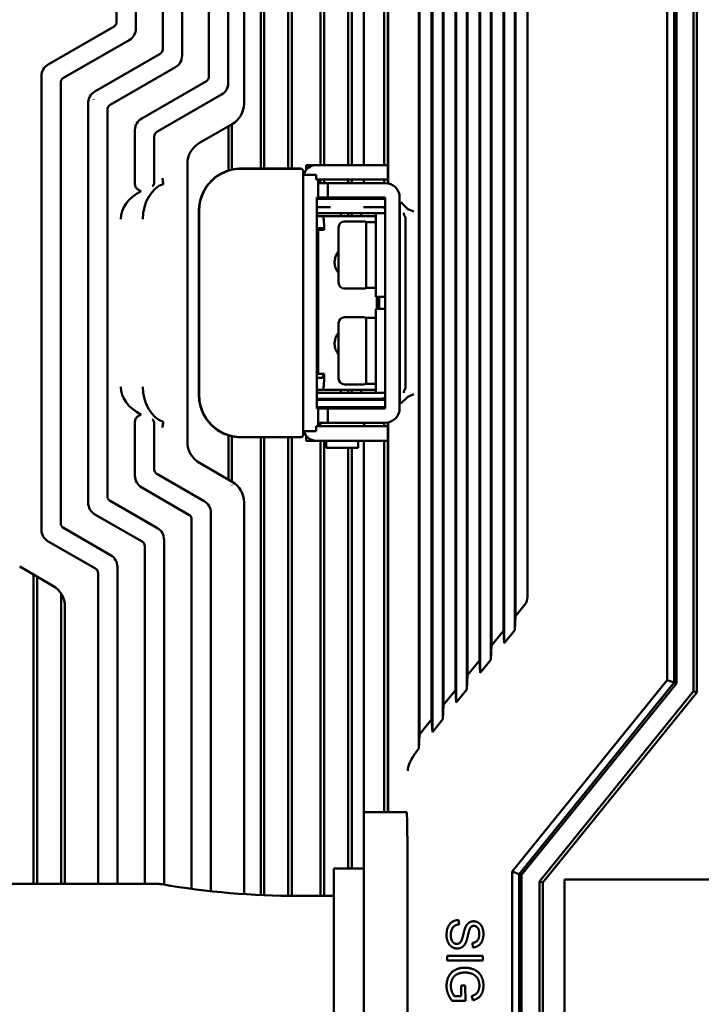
# Model space of a CAD drawing. Header units: millimetres. Extents: x 0 to 5104, y -184 to 1188.
# Tile 43 of 221: x 356 to 413, y 701 to 783. Entities that reach past the tile are written whole.
import ezdxf

# ---------------------------------------------------------------- set-up
doc = ezdxf.new("R2010")
doc.units = ezdxf.units.MM
doc.header["$LTSCALE"] = 2
doc.layers.add('Sichtbar (ISO)', color=7, linetype='Continuous', lineweight=50)

msp = doc.modelspace()

# ---------------------------------------------------------------- linework, layer by layer
at = {"layer": 'Sichtbar (ISO)'}
for p, q in [((389.078, 997.273), (389.078, 722.324)), ((389.139, 996.555), (389.139, 723.512)), ((390.139, 995.32), (390.139, 724.747)), ((390.2, 995.887), (390.2, 723.71)), ((391.078, 994.803), (391.078, 724.793)), ((386.469, 949.546), (386.469, 769.513)), ((386.514, 949.555), (386.514, 769.504)), ((384.49, 771.03), (384.49, 948.03)), ((386.169, 771.03), (386.169, 948.03)), ((374.48, 776.184), (374.48, 853.613)), ((375.869, 830.119), (375.869, 770.742)), ((376.169, 830.119), (376.169, 770.742)), ((378.169, 770.742), (378.169, 830.119)), ((378.469, 770.742), (378.469, 830.119)), ((380.869, 830.119), (380.869, 771.03)), ((381.169, 830.119), (381.169, 771.03)), ((383.169, 771.03), (383.169, 830.119)), ((383.469, 771.03), (383.469, 830.119)), ((391.139, 800.217), (391.139, 725.981)), ((392.139, 799.025), (392.139, 727.216)), ((392.2, 799.581), (392.2, 726.18)), ((393.078, 798.535), (393.078, 727.263)), ((393.139, 797.833), (393.139, 728.451)), ((394.2, 797.197), (394.2, 728.649)), ((394.139, 796.641), (394.139, 729.686)), ((395.078, 796.151), (395.078, 729.733)), ((395.139, 795.45), (395.139, 730.921)), ((396.2, 794.814), (396.2, 731.119)), ((411.998, 727.11), (411.998, 795.396)), ((412.266, 795.493), (412.266, 727.016)), ((396.139, 794.258), (396.139, 732.156)), ((409.793, 728.047), (409.793, 794.244)), ((410.374, 794.455), (410.374, 727.841)), ((410.588, 727.765), (410.588, 794.533)), ((397.078, 793.768), (397.078, 732.203)), ((397.139, 793.066), (397.139, 733.391)), ((398.136, 735.005), (398.136, 791.563)), ((367.699, 785.894), (367.699, 780.698)), ((369.307, 785.899), (369.307, 780.169)), ((365.453, 784.597), (365.453, 782.448)), ((371.552, 784.603), (371.552, 778.419)), ((363.845, 783.976), (363.845, 782.977)), ((373.16, 783.973), (373.16, 777.89)), ((358.135, 779.432), (363.628, 782.602)), ((359.396, 778.303), (364.89, 781.473)), ((362.035, 777.18), (367.482, 780.323)), ((363.296, 776.051), (368.744, 779.194)), ((357.571, 740.602), (357.571, 778.457)), ((359.18, 741.131), (359.18, 777.928)), ((371.336, 778.044), (365.935, 774.927)), ((362.215, 776.898), (362.215, 776.897)), ((372.597, 776.915), (367.196, 773.799)), ((361.471, 742.855), (361.471, 776.205)), ((361.915, 776.522), (361.915, 776.52)), ((363.08, 743.383), (363.08, 775.676)), ((373.479, 774.452), (370.753, 772.879)), ((373.169, 774.494), (373.169, 774.494)), ((373.169, 770.578), (373.169, 774.273)), ((373.469, 774.726), (373.469, 774.728)), ((373.469, 770.659), (373.469, 774.446)), ((365.371, 773.952), (365.371, 769.452)), ((366.98, 773.424), (366.98, 769.791)), ((369.752, 747.912), (369.752, 771.147)), ((379.669, 771.03), (379.962, 771.03)), ((379.669, 770.63), (379.669, 771.03)), ((379.963, 771.03), (379.962, 771.03)), ((379.963, 771.03), (379.963, 770.892)), ((379.963, 771.03), (380.469, 771.03)), ((383.469, 771.03), (380.469, 771.03)), ((383.469, 771.03), (386.469, 771.03)), ((386.469, 771.03), (386.469, 769.83)), ((374.228, 770.742), (379.003, 770.742)), ((374.229, 770.73), (374.247, 770.73)), ((374.247, 770.73), (379.222, 770.73)), ((379.021, 770.742), (379.203, 770.742)), ((379.422, 748.53), (379.422, 770.53)), ((379.503, 770.23), (379.422, 770.23)), ((379.503, 770.23), (380.491, 770.23)), ((380.495, 770.23), (380.491, 770.23)), ((380.495, 770.23), (380.495, 769.83)), ((380.495, 769.83), (383.469, 769.83)), ((380.669, 769.83), (380.669, 768.33)), ((381.469, 769.53), (380.669, 769.53)), ((380.869, 769.83), (380.869, 769.53)), ((381.169, 769.83), (381.169, 769.53)), ((381.469, 769.53), (381.669, 769.53)), ((381.469, 768.33), (381.469, 769.53)), ((386.269, 769.53), (381.669, 769.53)), ((383.169, 769.53), (383.169, 769.83)), ((383.469, 769.53), (383.469, 769.83)), ((386.469, 769.83), (383.469, 769.83)), ((384.49, 769.53), (384.49, 769.83)), ((386.169, 769.53), (386.169, 769.83)), ((380.555, 767.87), (380.555, 751.19)), ((380.557, 768.23), (380.562, 768.23)), ((380.669, 768.33), (380.561, 768.33)), ((380.562, 768.23), (384.447, 768.23)), ((380.669, 768.33), (381.469, 768.33)), ((380.869, 768.33), (380.869, 768.23)), ((381.169, 768.33), (381.169, 768.23)), ((381.669, 768.33), (381.469, 768.33)), ((386.269, 768.33), (381.669, 768.33)), ((383.169, 768.23), (383.169, 768.33)), ((383.469, 768.23), (383.469, 768.33)), ((384.447, 768.23), (386.269, 768.23)), ((384.49, 768.23), (384.49, 768.33)), ((386.169, 768.23), (386.169, 768.33)), ((386.269, 768.33), (386.269, 750.73)), ((387.469, 750.73), (387.469, 768.33)), ((387.47, 766.7), (387.47, 767.823)), ((387.572, 767.925), (388.139, 767.358)), ((370.716, 751.83), (370.716, 767.23)), ((370.729, 767.23), (370.729, 751.83)), ((380.562, 767.53), (380.562, 751.43)), ((380.562, 767.53), (381.707, 767.53)), ((380.562, 767.03), (380.624, 767.03)), ((381.065, 766.78), (380.562, 766.78)), ((380.596, 766.78), (380.596, 767.03)), ((381.707, 767.03), (380.624, 767.03)), ((381.065, 766.78), (385.449, 766.78)), ((385.47, 767.03), (381.707, 767.03)), ((382.546, 766.78), (382.546, 767.03)), ((383.169, 766.78), (383.169, 767.03)), ((383.469, 766.78), (383.469, 767.03)), ((384.268, 767.03), (384.268, 766.78)), ((385.941, 767.53), (384.447, 767.53)), ((385.47, 760.03), (385.47, 767.03)), ((385.47, 767.03), (386.269, 767.03)), ((386.269, 767.53), (385.941, 767.53)), ((386.169, 767.474), (386.169, 767.53)), ((388.639, 767.151), (388.139, 767.358)), ((382.87, 766.33), (384.452, 766.33)), ((384.67, 760.78), (384.67, 766.28)), ((384.67, 766.28), (385.47, 766.28)), ((387.47, 766.7), (387.47, 766.347)), ((387.47, 752.712), (387.47, 766.347)), ((387.97, 766.481), (387.97, 752.578)), ((380.562, 765.78), (381.083, 765.78)), ((380.562, 765.23), (380.585, 765.23)), ((380.585, 765.639), (380.672, 765.639)), ((380.585, 753.607), (380.585, 765.639)), ((380.672, 765.639), (381.17, 765.639)), ((380.672, 765.58), (380.672, 753.607)), ((381.083, 765.639), (381.083, 765.78)), ((382.37, 761.23), (382.37, 765.83)), ((380.585, 764.73), (380.562, 764.73)), ((387.469, 765.03), (387.47, 765.03)), ((387.469, 762.03), (387.47, 762.03)), ((382.87, 760.73), (384.452, 760.73)), ((384.67, 760.78), (385.47, 760.78)), ((385.47, 760.03), (386.269, 760.03)), ((385.553, 760.03), (385.553, 759.03)), ((385.767, 759.03), (385.767, 760.03)), ((386.265, 759.03), (386.265, 760.03)), ((385.47, 752.03), (385.47, 759.03)), ((385.47, 759.03), (386.269, 759.03)), ((382.37, 753.23), (382.37, 757.83)), ((382.87, 758.33), (384.452, 758.33)), ((384.67, 752.78), (384.67, 758.28)), ((384.67, 758.28), (385.47, 758.28)), ((387.469, 757.03), (387.47, 757.03)), ((380.585, 754.33), (380.562, 754.33)), ((380.562, 753.83), (380.585, 753.83)), ((387.469, 754.03), (387.47, 754.03)), ((381.083, 753.28), (380.562, 753.28)), ((380.585, 753.607), (380.672, 753.607)), ((381.17, 753.607), (380.672, 753.607)), ((381.083, 753.607), (381.083, 753.28)), ((381.17, 753.607), (381.17, 753.48)), ((380.562, 752.28), (381.065, 752.28)), ((380.562, 752.03), (380.624, 752.03)), ((380.596, 752.28), (380.596, 752.03)), ((380.624, 752.03), (381.707, 752.03)), ((385.449, 752.28), (381.065, 752.28)), ((381.707, 752.03), (385.47, 752.03)), ((382.546, 752.28), (382.546, 752.03)), ((382.87, 752.73), (384.452, 752.73)), ((383.169, 752.03), (383.169, 752.28)), ((383.469, 752.03), (383.469, 752.28)), ((384.268, 752.28), (384.268, 752.03)), ((384.67, 752.78), (385.47, 752.78)), ((385.47, 752.03), (386.269, 752.03)), ((387.47, 752.712), (387.47, 752.359)), ((387.47, 751.236), (387.47, 752.359)), ((380.624, 751.53), (380.562, 751.53)), ((380.562, 751.43), (384.447, 751.43)), ((381.707, 751.53), (380.624, 751.53)), ((380.869, 751.53), (380.869, 751.43)), ((381.169, 751.53), (381.169, 751.43)), ((385.941, 751.53), (381.707, 751.53)), ((383.169, 751.43), (383.169, 751.53)), ((383.469, 751.43), (383.469, 751.53)), ((384.447, 751.43), (386.269, 751.43)), ((384.49, 751.43), (384.49, 751.53)), ((386.169, 751.43), (386.169, 751.585)), ((387.572, 751.134), (388.139, 751.701)), ((388.639, 751.908), (388.139, 751.701)), ((380.562, 750.83), (380.557, 750.83)), ((380.561, 750.73), (380.669, 750.73)), ((384.447, 750.83), (380.562, 750.83)), ((380.669, 750.73), (380.669, 749.23)), ((381.469, 750.73), (380.669, 750.73)), ((380.869, 750.83), (380.869, 750.73)), ((381.169, 750.83), (381.169, 750.823)), ((381.469, 750.73), (381.669, 750.73)), ((381.469, 749.53), (381.469, 750.73)), ((381.669, 750.73), (386.269, 750.73)), ((386.269, 750.83), (384.447, 750.83)), ((384.49, 750.73), (384.49, 750.83)), ((386.169, 750.73), (386.169, 750.83)), ((365.371, 749.607), (365.371, 745.107)), ((380.669, 749.53), (381.469, 749.53)), ((380.844, 749.23), (380.844, 749.53)), ((381.669, 749.53), (381.469, 749.53)), ((386.269, 749.53), (381.669, 749.53)), ((384.494, 749.23), (384.494, 749.53)), ((386.169, 749.23), (386.169, 749.53)), ((386.469, 749.546), (386.469, 717.036)), ((386.514, 749.555), (386.514, 717.036)), ((366.98, 749.269), (366.98, 745.636)), ((379.422, 748.83), (379.503, 748.83)), ((380.491, 748.83), (379.503, 748.83)), ((380.495, 748.83), (380.491, 748.83)), ((380.495, 749.23), (380.495, 748.83)), ((380.495, 749.23), (383.469, 749.23)), ((383.469, 749.23), (386.469, 749.23)), ((386.469, 749.23), (386.469, 748.03)), ((373.169, 744.786), (373.169, 748.481)), ((373.469, 744.613), (373.469, 748.4)), ((379.003, 748.318), (374.228, 748.318)), ((374.247, 748.33), (374.229, 748.33)), ((379.222, 748.33), (374.247, 748.33)), ((375.869, 748.318), (375.869, 710.102)), ((376.169, 748.318), (376.169, 710.089)), ((378.169, 710.035), (378.169, 748.318)), ((378.469, 710.032), (378.469, 748.318)), ((379.203, 748.318), (379.021, 748.318)), ((379.669, 748.03), (379.669, 748.43)), ((379.962, 748.03), (379.669, 748.03)), ((379.962, 748.03), (379.963, 748.03)), ((379.963, 748.167), (379.963, 748.03)), ((379.963, 748.03), (380.469, 748.03)), ((380.469, 748.03), (383.469, 748.03)), ((380.869, 748.03), (380.869, 710.03)), ((381.169, 748.03), (381.169, 710.03)), ((381.344, 747.43), (381.344, 748.03)), ((386.469, 748.03), (383.469, 748.03)), ((383.994, 747.43), (383.994, 748.03)), ((384.49, 717.036), (384.49, 748.03)), ((386.169, 717.036), (386.169, 748.03)), ((383.994, 747.43), (381.344, 747.43)), ((383.169, 712.334), (383.169, 747.43)), ((383.469, 712.334), (383.469, 747.43)), ((373.479, 744.607), (370.753, 746.18)), ((367.196, 745.261), (371.144, 742.983)), ((365.935, 744.132), (369.882, 741.854)), ((373.169, 744.565), (373.169, 744.565)), ((373.469, 744.331), (373.469, 744.333)), ((367.244, 740.731), (363.296, 743.008)), ((361.915, 742.539), (361.915, 742.538)), ((362.215, 742.162), (362.215, 742.162)), ((374.48, 710.182), (374.48, 742.875)), ((365.982, 739.602), (362.035, 741.879)), ((370.099, 741.479), (370.099, 710.624)), ((371.707, 710.428), (371.707, 742.008)), ((363.344, 738.478), (359.396, 740.756)), ((367.807, 739.755), (367.807, 710.973)), ((362.082, 737.349), (358.135, 739.627)), ((366.199, 739.227), (366.199, 711.03)), ((355.752, 737.518), (358.526, 735.917)), ((363.907, 737.503), (363.907, 711.03)), ((356.915, 711.03), (356.915, 736.847)), ((357.215, 711.03), (357.215, 736.674)), ((362.299, 736.974), (362.299, 711.03)), ((359.215, 735.256), (359.215, 711.03)), ((359.515, 734.392), (359.515, 711.03)), ((359.525, 711.03), (359.525, 734.186)), ((397.139, 733.391), (397.939, 734.379)), ((397.139, 733.391), (397.078, 732.203)), ((395.139, 730.921), (396.139, 732.156)), ((396.139, 732.156), (396.2, 731.119)), ((397.078, 732.203), (396.2, 731.119)), ((395.139, 730.921), (395.078, 729.733)), ((393.139, 728.451), (394.139, 729.686)), ((394.139, 729.686), (394.2, 728.649)), ((395.078, 729.733), (394.2, 728.649)), ((393.139, 728.451), (393.078, 727.263)), ((396.853, 712.067), (409.793, 728.047)), ((410.374, 727.841), (397.435, 711.861)), ((397.648, 711.786), (410.588, 727.765)), ((409.793, 728.047), (410.374, 727.841)), ((410.588, 727.765), (410.374, 727.841)), ((391.139, 725.981), (392.139, 727.216)), ((392.139, 727.216), (392.2, 726.18)), ((393.078, 727.263), (392.2, 726.18)), ((399.148, 711.242), (411.998, 727.11)), ((412.266, 727.016), (399.416, 711.147)), ((411.998, 727.11), (412.266, 727.016)), ((391.139, 725.981), (391.078, 724.793)), ((389.139, 723.512), (390.139, 724.747)), ((390.139, 724.747), (390.2, 723.71)), ((391.078, 724.793), (390.2, 723.71)), ((389.139, 723.512), (389.078, 722.324)), ((388.805, 721.987), (389.078, 722.324)), ((384.481, 713.536), (384.481, 717.036)), ((388.055, 717.036), (384.481, 717.036)), ((384.481, 713.536), (384.481, 687.523)), ((388.116, 687.523), (388.116, 713.536)), ((381.981, 712.334), (381.981, 688.725)), ((381.981, 712.334), (384.481, 712.334)), ((396.853, 677.16), (396.853, 712.067)), ((396.853, 712.067), (397.435, 711.861)), ((397.648, 711.786), (397.435, 711.861)), ((397.435, 711.861), (397.435, 677.159)), ((397.648, 677.117), (397.648, 711.786)), ((367.308, 711.03), (353.727, 711.03)), ((399.148, 677.115), (399.148, 711.242)), ((399.148, 711.242), (399.416, 711.147)), ((399.416, 711.147), (399.416, 677.15)), ((401.23, 678.4), (401.23, 711.4)), ((401.23, 711.4), (468.73, 711.4)), ((468.424, 711.403), (401.529, 711.403)), ((381.981, 710.03), (378.981, 710.03)), ((392.39, 708.029), (392.423, 707.656)), ((393.572, 705.736), (393.543, 706.116)), ((391.433, 704.642), (391.433, 705.039)), ((391.433, 705.039), (394.411, 705.039)), ((394.411, 704.642), (391.433, 704.642)), ((394.411, 705.039), (394.411, 704.642)), ((392.601, 701.664), (392.601, 702.543)), ((392.601, 702.543), (392.951, 702.543)), ((392.951, 702.543), (392.952, 701.276)), ((392.952, 701.276), (391.848, 701.276)), ((392.047, 701.664), (392.601, 701.664)), ((393.579, 701.321), (393.481, 701.678))]:
    msp.add_line(p, q, dxfattribs=at)
for centre, radius, start, end in [((380.469, 770.03), 1, 90, 168.46304), ((379.222, 770.53), 0.2, 0, 90), ((386.269, 768.33), 1.2, 0, 90), ((382.87, 765.83), 0.5, 90, 180), ((384.452, 765.83), 0.5, 64.15807, 90), ((382.87, 761.23), 0.5, 180, 270), ((384.452, 761.23), 0.5, 270, 295.84193), ((382.87, 757.83), 0.5, 90, 180), ((384.452, 757.83), 0.5, 64.15807, 90), ((382.87, 753.23), 0.5, 180, 270), ((384.452, 753.23), 0.5, 270, 295.84193), ((381.244, 750.43), 0.4, 90, 131.40962), ((384.094, 750.43), 0.4, 48.59038, 90), ((386.269, 750.73), 1.2, 270, 0), ((380.469, 749.03), 1, 191.53696, 270), ((379.222, 748.53), 0.2, 270, 0), ((367.308, 709.03), 2, 80.20679, 90), ((378.981, 776.655), 66.625, 260.20679, 270)]:
    msp.add_arc(centre, radius, start, end, dxfattribs=at)
for centre, major_axis, ratio, start_param, end_param in [((363.268, 783.06), (-0.52, 0.301), 0.832031, 2.693651, 3.589535), ((363.952, 782.665), (-1.353, 0.781), 0.832031, 2.693651, 3.589535), ((367.121, 780.781), (-0.52, 0.301), 0.832031, 2.693651, 3.589535), ((367.806, 780.386), (1.353, -0.781), 0.832031, 5.835243, 6.731127), ((359.073, 778.24), (1.353, -0.781), 0.832031, 2.693651, 3.589535), ((359.757, 777.845), (0.52, -0.301), 0.832031, 2.693651, 3.589535), ((370.975, 778.502), (-0.52, 0.301), 0.832031, 2.693651, 3.589535), ((371.659, 778.107), (1.353, -0.781), 0.832031, 5.835243, 6.731127), ((362.973, 775.988), (1.353, -0.781), 0.832031, 2.693651, 3.589535), ((363.657, 775.593), (0.52, -0.301), 0.832031, 2.693651, 3.589535), ((372.479, 776.184), (-2.001, 0), 0.999391, 2.094395, 3.141593), ((366.873, 773.736), (1.353, -0.781), 0.832031, 2.693651, 3.589535), ((367.557, 773.34), (0.52, -0.301), 0.832031, 2.693651, 3.589535), ((371.753, 771.147), (2.001, 0), 0.999391, 2.094395, 3.141593), ((374.229, 767.23), (0, 3.5), 0.999932, 0, 1.570796), ((379.003, 770.542), (0.027, 0.198), 0.999768, 0.078679, 0.134213), ((379.203, 770.173), (0, 0.568), 0.011633, 6.076651, 6.283185), ((368.147, 766.53), (-0.131, -2.999), 0.706433, 3.403654, 4.743223), ((368.778, 766.53), (-4.596, 0), 0.652714, 5.393741, 6.283185), ((380.561, 767.87), (0, 0.46), 0.0131, 0, 1.570796), ((380.562, 767.63), (0, 0.6), 0.996195, 0, 0.006994), ((381.065, 765.58), (0, 1.2), 0.087156, 4.762064, 6.283185), ((385.449, 765.58), (0, 1.2), 0.087156, 6.077902, 6.283185), ((385.941, 767.03), (0, 0.5), 0.996195, 5.564484, 6.283185), ((388.177, 766.688), (-0.351, 0.357), 0.322307, 0.027542, 1.05447), ((388.639, 767.858), (-0.5, -0.501), 0.017444, 6.283175, 6.290402), ((387.47, 765.981), (0.354, 0.854), 0.414035, 5.497787, 6.016975), ((380.567, 765.58), (0, -1.2), 0.087156, 1.570796, 1.620471), ((381.065, 753.48), (0, -1.2), 0.087156, 0, 1.570796), ((368.778, 752.53), (4.596, 0), 0.652714, 3.141593, 4.031037), ((368.147, 752.53), (0.131, -2.999), 0.706433, 4.681555, 6.021124), ((385.449, 753.48), (0, -1.2), 0.087156, 0, 0.205283), ((388.177, 752.371), (-0.351, -0.357), 0.322307, 5.228715, 6.255643), ((387.47, 753.078), (0.354, -0.854), 0.414035, 0.26621, 0.785398), ((374.229, 751.83), (0, -3.5), 0.999932, 4.712389, 6.283185), ((380.561, 751.19), (0, 0.46), 0.0131, 1.570796, 3.141593), ((385.941, 752.03), (0, -0.5), 0.996195, 0, 0.718701), ((388.639, 751.201), (-0.5, 0.501), 0.017444, 6.275969, 6.283196), ((380.562, 751.43), (0, -0.6), 0.996195, 6.276191, 6.283185), ((366.221, 749.777), (1.512, -0.173), 0.023257, 6.282566, 6.395033), ((371.753, 747.912), (2.001, 0), 0.999391, 3.141593, 4.18879), ((380.288, 748.734), (1.284, 0.412), 0.048201, 3.118481, 3.289744), ((379.003, 748.518), (0.027, -0.198), 0.999768, 6.150194, 6.205612), ((379.203, 748.886), (0, -0.568), 0.011633, 0, 0.206535), ((367.557, 745.719), (0.52, 0.301), 0.832031, 2.693651, 3.589535), ((366.873, 745.324), (1.353, 0.781), 0.832031, 2.693651, 3.589535), ((372.479, 742.875), (-2.001, 0), 0.999391, 3.141593, 4.18879), ((363.657, 743.467), (0.52, 0.301), 0.832031, 2.693651, 3.589535), ((370.206, 741.791), (1.353, 0.781), 0.832031, 5.835243, 6.731127), ((362.973, 743.071), (1.353, 0.781), 0.832031, 2.693651, 3.589535), ((369.521, 741.396), (-0.52, -0.301), 0.832031, 2.693651, 3.589535), ((359.073, 740.819), (1.353, 0.781), 0.832031, 2.693651, 3.589535), ((359.757, 741.214), (0.52, 0.301), 0.832031, 2.693651, 3.589535), ((366.306, 739.539), (1.353, 0.781), 0.832031, 5.835243, 6.731127), ((365.621, 739.143), (-0.52, -0.301), 0.832031, 2.693651, 3.589535), ((362.406, 737.286), (1.353, 0.781), 0.832031, 5.835243, 6.731127), ((361.721, 736.891), (-0.52, -0.301), 0.832031, 2.693651, 3.589535), ((357.524, 734.185), (1.733, 1.001), 0.999188, 5.759806, 6.806564), ((396.982, 735.443), (-0.798, 1.21), 0.689935, 3.357227, 3.94989), ((389.648, 719.657), (-0.031, 2.789), 0.537818, 0.575836, 0.716857), ((388.055, 713.536), (0, -3.5), 0.017455, 1.570796, 3.141593), ((401.531, 711.102), (0.214, -0.214), 0.992433, 2.359993, 2.518041)]:
    msp.add_ellipse(centre, major_axis=major_axis, ratio=ratio, start_param=start_param, end_param=end_param, dxfattribs=at)
for points, degree, knots in [([(370.716, 767.23), (370.716, 767.597), (370.774, 767.965), (371.002, 768.665), (371.171, 768.996), (371.603, 769.591), (371.866, 769.855), (372.461, 770.287), (372.793, 770.456), (373.492, 770.683), (373.86, 770.742), (374.228, 770.742)], 3, [4.712389, 4.712389, 4.712389, 4.712389, 5.026548, 5.026548, 5.340708, 5.340708, 5.654867, 5.654867, 5.969026, 5.969026, 6.283185, 6.283185, 6.283185, 6.283185]), ([(365.479, 769.139), (365.46, 769.16), (365.444, 769.184), (365.416, 769.233), (365.405, 769.259), (365.379, 769.339), (365.371, 769.396), (365.371, 769.452)], 3, [-0.03393019, -0.03393019, -0.03393019, -0.03393019, -0.02533808, -0.02533808, -0.01696129, -0.01696129, 0, 0, 0, 0]), ([(366.84, 769.25), (366.84, 769.25), (366.841, 769.251), (366.852, 769.261), (366.862, 769.273), (366.882, 769.299), (366.891, 769.314), (366.919, 769.363), (366.936, 769.401), (366.962, 769.486), (366.972, 769.533), (366.983, 769.633), (366.984, 769.684), (366.981, 769.737)], 3, [-0.00026026, -0.00026026, -0.00026026, -0.00026026, 0, 0, 0.00747635, 0.00747635, 0.01507787, 0.01507787, 0.03086335, 0.03086335, 0.04666965, 0.04666965, 0.06191758, 0.06191758, 0.06191758, 0.06191758]), ([(366.981, 769.737), (366.981, 769.746), (366.98, 769.755), (366.98, 769.772), (366.98, 769.781), (366.98, 769.791)], 3, [0.000001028, 0.000001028, 0.000001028, 0.000001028, 0.002688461, 0.002688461, 0.005394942, 0.005394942, 0.005394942, 0.005394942]), ([(367.665, 769.94), (367.665, 769.939), (367.665, 769.938), (367.673, 769.883), (367.681, 769.829), (367.696, 769.722), (367.703, 769.672), (367.715, 769.582), (367.721, 769.543), (367.729, 769.486), (367.732, 769.466), (367.733, 769.455)], 3, [-0.06864839, -0.06864839, -0.06864839, -0.06864839, -0.06835478, -0.06835478, -0.05185209, -0.05185209, -0.03432575, -0.03432575, -0.01664327, -0.01664327, 0, 0, 0, 0]), ([(367.724, 769.45), (367.727, 769.451), (367.729, 769.451), (367.731, 769.452), (367.732, 769.453), (367.733, 769.453), (367.733, 769.454), (367.733, 769.454), (367.733, 769.455), (367.733, 769.455)], 3, [0, 0, 0, 0, 0.4770182, 0.4770182, 0.4770182, 0.8228071, 0.8228071, 0.8228071, 0.9999988, 0.9999988, 0.9999988, 0.9999988]), ([(365.883, 768.86), (365.871, 768.863), (365.857, 768.867), (365.844, 768.871), (365.807, 768.885), (365.765, 768.905), (365.722, 768.932), (365.682, 768.956), (365.64, 768.987), (365.599, 769.022), (365.558, 769.056), (365.517, 769.097), (365.479, 769.139)], 3, [0, 0, 0, 0, 0.109838, 0.109838, 0.109838, 0.4220168, 0.4220168, 0.4220168, 0.7102697, 0.7102697, 0.7102697, 1, 1, 1, 1]), ([(382.37, 763.832), (382.343, 763.8), (382.317, 763.766), (382.208, 763.609), (382.142, 763.473), (382.057, 763.187), (382.038, 763.037), (382.046, 762.739), (382.075, 762.59), (382.176, 762.31), (382.25, 762.178), (382.351, 762.05), (382.36, 762.038), (382.37, 762.027)], 3, [0.870399, 0.870399, 0.870399, 0.870399, 0.961207, 0.961207, 1.281006, 1.281006, 1.600525, 1.600525, 1.919954, 1.919954, 2.239513, 2.239513, 2.271194, 2.271194, 2.271194, 2.271194]), ([(382.37, 757.032), (382.343, 757), (382.317, 756.966), (382.208, 756.809), (382.142, 756.673), (382.057, 756.387), (382.038, 756.237), (382.046, 755.939), (382.075, 755.79), (382.176, 755.51), (382.25, 755.378), (382.351, 755.25), (382.36, 755.238), (382.37, 755.227)], 3, [0.870399, 0.870399, 0.870399, 0.870399, 0.961207, 0.961207, 1.281006, 1.281006, 1.600525, 1.600525, 1.919954, 1.919954, 2.239513, 2.239513, 2.271194, 2.271194, 2.271194, 2.271194]), ([(374.228, 748.318), (373.86, 748.318), (373.492, 748.376), (372.793, 748.603), (372.461, 748.772), (371.866, 749.204), (371.603, 749.468), (371.171, 750.063), (371.002, 750.395), (370.774, 751.094), (370.716, 751.462), (370.716, 751.83)], 3, [3.141593, 3.141593, 3.141593, 3.141593, 3.455752, 3.455752, 3.769911, 3.769911, 4.08407, 4.08407, 4.39823, 4.39823, 4.712389, 4.712389, 4.712389, 4.712389]), ([(365.371, 749.607), (365.371, 749.663), (365.379, 749.72), (365.405, 749.8), (365.416, 749.826), (365.444, 749.875), (365.46, 749.899), (365.479, 749.92)], 3, [-0.03384458, -0.03384458, -0.03384458, -0.03384458, -0.0169794, -0.0169794, -0.00860137, -0.00860137, -0.00000707, -0.00000707, -0.00000707, -0.00000707]), ([(365.479, 749.92), (365.517, 749.962), (365.558, 750.003), (365.599, 750.038), (365.64, 750.072), (365.682, 750.103), (365.722, 750.127), (365.765, 750.154), (365.807, 750.174), (365.844, 750.188), (365.857, 750.193), (365.871, 750.196), (365.883, 750.199)], 3, [0, 0, 0, 0, 0.2897303, 0.2897303, 0.2897303, 0.5779832, 0.5779832, 0.5779832, 0.890162, 0.890162, 0.890162, 1, 1, 1, 1]), ([(366.981, 749.322), (366.984, 749.375), (366.983, 749.426), (366.972, 749.526), (366.962, 749.573), (366.936, 749.659), (366.919, 749.697), (366.891, 749.745), (366.882, 749.76), (366.862, 749.786), (366.852, 749.798), (366.841, 749.808), (366.84, 749.809), (366.84, 749.809)], 3, [0, 0, 0, 0, 0.01585513, 0.01585513, 0.03229086, 0.03229086, 0.04870494, 0.04870494, 0.05660917, 0.05660917, 0.06438325, 0.06438325, 0.06465387, 0.06465387, 0.06465387, 0.06465387]), ([(367.733, 749.604), (367.732, 749.593), (367.729, 749.574), (367.721, 749.516), (367.715, 749.478), (367.703, 749.388), (367.696, 749.337), (367.681, 749.231), (367.673, 749.177), (367.665, 749.121), (367.665, 749.12), (367.665, 749.119)], 3, [-0.06835528, -0.06835528, -0.06835528, -0.06835528, -0.05171189, -0.05171189, -0.03402928, -0.03402928, -0.01650281, -0.01650281, 0, 0, 0.00029361, 0.00029361, 0.00029361, 0.00029361]), ([(366.98, 749.269), (366.98, 749.278), (366.98, 749.287), (366.98, 749.305), (366.981, 749.314), (366.981, 749.322)], 3, [0, 0, 0, 0, 0.002704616, 0.002704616, 0.005390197, 0.005390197, 0.005390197, 0.005390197]), ([(388.639, 721.749), (388.517, 721.545), (388.385, 721.33), (388.196, 720.896), (388.141, 720.676), (388.139, 720.468)], 3, [-0.1439259, -0.1439259, -0.1439259, -0.1439259, -0.0728081, -0.0728081, 0, 0, 0, 0]), ([(393.543, 706.116), (393.809, 706.145), (394.087, 706.45), (394.119, 706.832), (394.104, 707.08), (394.041, 707.301), (393.891, 707.48), (393.734, 707.532), (393.614, 707.534), (393.505, 707.502), (393.409, 707.431), (393.302, 707.268), (393.21, 706.9), (393.184, 706.785), (393.147, 706.623), (393.081, 706.378), (393.03, 706.224), (392.989, 706.127), (392.835, 705.846), (392.548, 705.683), (392.318, 705.639), (392.085, 705.66), (391.868, 705.748), (391.599, 705.954), (391.405, 706.388), (391.379, 706.732), (391.39, 706.98), (391.487, 707.622), (391.855, 707.865)], 2, [0, 0, 0, 0.0625, 0.125, 0.15625, 0.1875, 0.21875, 0.25, 0.265625, 0.28125, 0.296875, 0.3125, 0.375, 0.390625, 0.40625, 0.4375, 0.46875, 0.484375, 0.5, 0.5625, 0.59375, 0.625, 0.65625, 0.6875, 0.75, 0.8125, 0.84375, 0.875, 1, 1, 1]), ([(392.423, 707.656), (392.221, 707.632), (391.942, 707.465), (391.774, 707.138), (391.736, 706.869), (391.736, 706.685), (391.758, 706.51), (391.812, 706.335), (391.901, 706.183), (392.038, 706.07), (392.206, 706.02), (392.388, 706.043), (392.585, 706.174), (392.662, 706.379)], 2, [0, 0, 0, 0.125, 0.25, 0.375, 0.4375, 0.5, 0.5625, 0.625, 0.6875, 0.75, 0.8125, 0.875, 1, 1, 1]), ([(392.662, 706.379), (392.695, 706.463), (392.769, 706.753), (392.808, 706.914), (392.842, 707.055), (392.891, 707.227), (392.942, 707.38), (393, 707.509), (393.121, 707.694), (393.365, 707.89), (393.726, 707.927), (393.952, 707.851), (394.095, 707.768), (394.265, 707.614), (394.403, 707.324), (394.463, 707.011), (394.461, 706.677), (394.399, 706.364), (394.262, 706.076), (394.036, 705.861), (393.739, 705.743), (393.572, 705.736)], 2, [0, 0, 0, 0.0625, 0.09375, 0.125, 0.15625, 0.1875, 0.21875, 0.25, 0.3, 0.375, 0.4375, 0.46875, 0.5, 0.5625, 0.625, 0.6875, 0.75, 0.8125, 0.875, 0.9375, 1, 1, 1]), ([(391.848, 701.276), (391.517, 701.692), (391.371, 702.384), (391.401, 702.888), (391.662, 703.619), (392.312, 703.966), (392.798, 704.057), (393.302, 704.021), (393.785, 703.851), (394.163, 703.556), (394.393, 703.122), (394.456, 702.752), (394.465, 702.497), (394.432, 702.119), (394.222, 701.659), (393.853, 701.392), (393.579, 701.321)], 2, [0, 0, 0, 0.125, 0.1875, 0.25, 0.375, 0.4375, 0.5, 0.5625, 0.625, 0.6875, 0.75, 0.78125, 0.8125, 0.875, 0.9375, 1, 1, 1]), ([(393.481, 701.678), (393.684, 701.738), (393.886, 701.877), (393.995, 702.017), (394.108, 702.266), (394.128, 702.538), (394.117, 702.73), (394.066, 702.998), (393.924, 703.233), (393.804, 703.358), (393.586, 703.513), (393.231, 703.621), (392.958, 703.638), (392.769, 703.632), (392.489, 703.596), (392.158, 703.455), (391.97, 703.266), (391.876, 703.12), (391.766, 702.86), (391.726, 702.5), (391.771, 702.23), (391.822, 702.065), (391.949, 701.774), (392.047, 701.664)], 2, [0, 0, 0, 0.0625, 0.09375, 0.125, 0.1875, 0.21875, 0.25, 0.3125, 0.34375, 0.375, 0.4375, 0.5, 0.53125, 0.5625, 0.625, 0.6875, 0.71875, 0.75, 0.8125, 0.875, 0.90625, 0.9375, 1, 1, 1])]:
    msp.add_open_spline(points, degree=degree, knots=knots, dxfattribs=at)
for points in [[(379.004, 770.735), (379.003, 770.739), (379.009, 770.742), (379.021, 770.742)], [(379.021, 770.742), (379.021, 770.742), (379.021, 770.742), (379.021, 770.742)], [(379.021, 748.318), (379.021, 748.318), (379.021, 748.318), (379.021, 748.318)], [(391.855, 707.865), (392.013, 707.969), (392.191, 708.024), (392.39, 708.029)]]:
    msp.add_open_spline(points, degree=3, dxfattribs=at)

doc.saveas('drawing.dxf')
